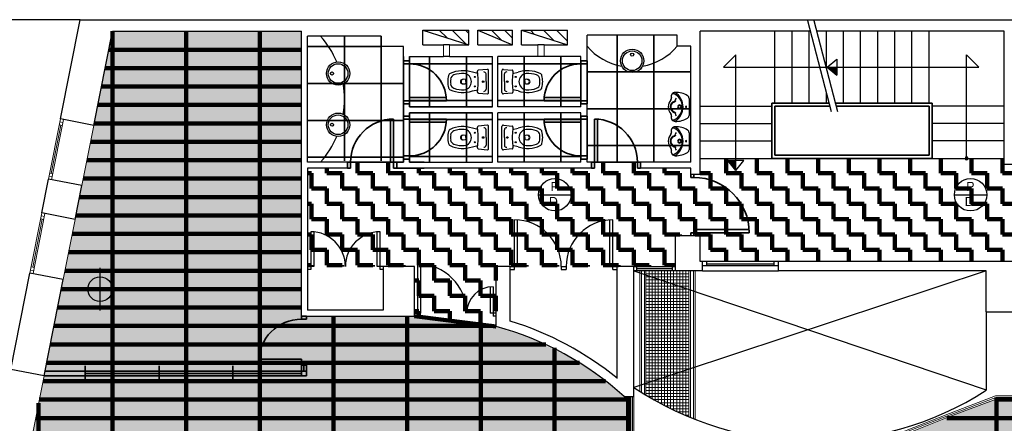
# Model space of a CAD drawing. Header units: metres. Extents: x -1 to 438, y -6 to 39.
# Tile 4 of 6: x 400 to 416, y 22 to 28. Entities that reach past the tile are written whole.
import ezdxf

# ---------------------------------------------------------------- set-up
doc = ezdxf.new("R2010")
doc.units = ezdxf.units.M
doc.linetypes.add('CONTINUA', pattern=[0])
for name, color, linetype, lineweight in [('P3 MURS ACTUAL', 7, 'CONTINUA', 25), ('P3 MURS ENDERROCAT', 7, 'CONTINUA', 25), ('P3 PAVIMENT ENDERROCS', 7, 'CONTINUA', 25), ('P3 SOSTRE ENDERROCAT', 7, 'CONTINUA', 25)]:
    doc.layers.add(name, color=color, linetype=linetype, lineweight=lineweight)
doc.styles.add('Century Gothic', font='txt')
pattern_1 = [(135, (0, 0), (-0.21213203, -0.21213203), []), (135, (-0.10607, -0.10607), (-0.21213203, -0.21213203), [])]

# ---------------------------------------------------------------- blocks, each defined once
blk = doc.blocks.new('OBJETO_COMPLEJO_0')
at = {"layer": 'P3 MURS ACTUAL', "transparency": 33554687}
for start, end in [(90, 270), (270, 90)]:
    blk.add_arc((415.167, 25.989), 0.025, start, end, dxfattribs=at)

msp = doc.modelspace()

# ---------------------------------------------------------------- hatches: boundary and pattern name
at = {"layer": 'P3 MURS ACTUAL', "linetype": 'CONTINUA', "transparency": 33554687}
h = msp.add_hatch(dxfattribs=at)
h.set_pattern_fill('RAYADO_1', color=180, scale=0.1, angle=45, style=0, pattern_type=2)
h.set_pattern_definition(pattern_1)
h.paths.add_polyline_path([(407.061, 27.838), (407.061, 28.078), (406.311, 28.078)], flags=0)
h = msp.add_hatch(dxfattribs=at)
h.set_pattern_fill('RAYADO_1', color=180, scale=0.1, angle=45, style=0, pattern_type=2)
h.set_pattern_definition(pattern_1)
h.paths.add_polyline_path([(407.211, 28.078), (407.771, 27.838), (407.771, 28.078)], flags=0)
h = msp.add_hatch(dxfattribs=at)
h.set_pattern_fill('RAYADO_1', color=180, scale=0.1, angle=45, style=0, pattern_type=2)
h.set_pattern_definition(pattern_1)
h.paths.add_polyline_path([(407.921, 28.078), (408.671, 27.838), (408.671, 28.078)], flags=0)
at = {"layer": 'P3 PAVIMENT ENDERROCS', "linetype": 'CONTINUA', "lineweight": 25, "transparency": 33554508}
h = msp.add_hatch(color=7, dxfattribs=at)
h.set_gradient(color1=(222, 222, 133), color2=(222, 222, 133), one_color=1, name='INVSPHERICAL')
h.paths.add_polyline_path([(417.447, 23.609), (417.447, 23.489), (417.017, 23.489), (417.017, 22.069), (415.647, 22.069), (414.173, 21.499), (413.404, 21.319), (412.616, 21.259), (411.203, 20.819), (410.386, 20.749), (409.697, 21.21), (409.697, 22.11), (409.591, 22.11), (409.207, 22.427), (408.783, 22.71), (408.104, 23.049), (407.507, 23.249), (406.177, 23.419), (404.337, 23.419), (404.337, 28.059), (401.257, 28.059), (398.297, 13.119), (423.715, 13.119), (426.811, 28.059), (421.507, 28.059), (421.507, 27.889), (421.157, 27.889), (421.157, 26.049), (421.507, 26.049), (421.507, 23.818), (421.327, 23.818), (421.327, 24.109), (420.768, 24.109), (420.768, 23.609)], flags=0)
at = {"layer": 'P3 SOSTRE ENDERROCAT', "linetype": 'CONTINUA', "lineweight": 200, "transparency": 33554687}
h = msp.add_hatch(dxfattribs=at)
h.set_pattern_fill('TRAMA', color=41, scale=0.25, style=0, pattern_type=2)
h.set_pattern_definition([(0, (0.5, 0.5), (0.25, 0.25), [0.25, -0.25]), (90, (0.5, 0.5), (-0.25, 0.25), [0.25, -0.25])])
h.paths.add_polyline_path([(410.677, 25.729), (410.677, 25.829), (409.866, 25.829), (409.866, 25.929), (409.066, 25.929), (409.066, 25.829), (405.887, 25.829), (405.887, 25.929), (405.087, 25.929), (405.087, 25.829), (404.437, 25.829), (404.437, 24.229), (406.177, 24.229), (406.177, 23.419), (407.507, 23.249), (407.507, 24.227), (407.509, 24.227), (407.509, 24.229), (410.427, 24.229), (410.427, 24.729), (410.827, 24.729), (410.827, 24.309), (417.298, 24.309), (417.298, 25.889), (416.927, 25.889), (416.927, 26.039), (415.947, 26.039), (415.947, 25.889), (415.777, 25.889), (415.777, 25.989), (410.827, 25.989), (410.827, 25.729)], flags=0)

# ---------------------------------------------------------------- linework, layer by layer
at = {"layer": 'P3 MURS ACTUAL', "color": 180, "transparency": 33554687}
for p, q in [((400.734, 28.248), (391.697, 28.248)), ((407.359, 27.439), (407.218, 27.426)), ((407.625, 27.439), (407.766, 27.426)), ((407.012, 27.239), (407.012, 27.265)), ((407.209, 27.371), (407.12, 27.392)), ((407.343, 27.239), (407.343, 27.365)), ((407.641, 27.239), (407.641, 27.365)), ((407.775, 27.371), (407.864, 27.392)), ((407.972, 27.239), (407.972, 27.265)), ((407.012, 27.239), (407.012, 27.214)), ((407.12, 27.087), (407.209, 27.108)), ((407.343, 27.239), (407.343, 27.114)), ((407.641, 27.239), (407.641, 27.114)), ((407.864, 27.087), (407.775, 27.108)), ((407.972, 27.239), (407.972, 27.214)), ((407.218, 27.053), (407.359, 27.04)), ((407.766, 27.053), (407.625, 27.04)), ((410.649, 26.967), (410.649, 26.828)), ((410.649, 26.828), (410.649, 26.688)), ((407.209, 26.461), (407.12, 26.482)), ((407.359, 26.529), (407.218, 26.516)), ((407.625, 26.529), (407.766, 26.516)), ((407.775, 26.461), (407.864, 26.482)), ((407.012, 26.329), (407.012, 26.355)), ((407.012, 26.329), (407.012, 26.304)), ((407.343, 26.329), (407.343, 26.455)), ((407.343, 26.329), (407.343, 26.204)), ((407.641, 26.329), (407.641, 26.455)), ((407.641, 26.329), (407.641, 26.204)), ((407.972, 26.329), (407.972, 26.355)), ((407.972, 26.329), (407.972, 26.304)), ((410.649, 26.408), (410.649, 26.269)), ((407.12, 26.177), (407.209, 26.198)), ((407.218, 26.143), (407.359, 26.13)), ((407.766, 26.143), (407.625, 26.13)), ((407.864, 26.177), (407.775, 26.198)), ((410.649, 26.269), (410.649, 26.129)), ((415.487, 23.489), (415.487, 22.214))]:
    msp.add_line(p, q, dxfattribs=at)
at = {"layer": 'P3 MURS ACTUAL', "transparency": 33554687}
for p, q in [((400.414, 26.633), (400.734, 28.248)), ((400.734, 28.248), (427.484, 28.248)), ((400.953, 26.526), (401.257, 28.059)), ((401.257, 28.059), (404.337, 28.059)), ((404.337, 23.419), (404.337, 28.059)), ((406.311, 28.078), (407.061, 27.838)), ((410.827, 25.729), (410.827, 28.059)), ((412.628, 28.059), (410.827, 28.059)), ((412.047, 26.889), (412.047, 28.059)), ((412.326, 26.889), (412.326, 28.059)), ((412.605, 26.889), (412.605, 28.059)), ((415.777, 28.059), (412.731, 28.059)), ((412.884, 27.47), (412.884, 28.059)), ((413.163, 26.889), (413.163, 28.059)), ((413.441, 26.889), (413.441, 28.059)), ((413.72, 26.889), (413.72, 28.059)), ((413.999, 26.889), (413.999, 28.059)), ((414.278, 26.889), (414.278, 28.059)), ((414.557, 26.889), (414.557, 28.059)), ((415.777, 25.889), (415.777, 28.059)), ((404.437, 25.929), (404.437, 27.979)), ((405.637, 27.979), (404.437, 27.979)), ((405.637, 27.809), (405.637, 27.979)), ((410.457, 27.999), (408.987, 27.999)), ((408.987, 27.579), (408.987, 27.999)), ((410.457, 27.819), (410.457, 27.999)), ((405.997, 27.809), (405.637, 27.809)), ((405.997, 27.579), (405.997, 27.809)), ((410.677, 27.819), (410.457, 27.819)), ((410.677, 25.929), (410.677, 27.819)), ((405.997, 27.579), (406.097, 27.579)), ((405.997, 27.529), (405.997, 27.579)), ((406.097, 27.649), (406.647, 27.649)), ((406.097, 27.579), (406.097, 27.649)), ((406.097, 27.579), (406.097, 27.529)), ((406.747, 27.649), (407.447, 27.649)), ((407.447, 26.829), (407.447, 27.649)), ((408.187, 27.649), (407.537, 27.649)), ((407.537, 26.829), (407.537, 27.649)), ((408.887, 27.649), (408.287, 27.649)), ((408.887, 27.579), (408.887, 27.649)), ((408.987, 27.579), (408.887, 27.579)), ((408.887, 27.579), (408.887, 27.529)), ((408.987, 27.529), (408.987, 27.579)), ((411.211, 27.474), (411.411, 27.674)), ((411.411, 25.795), (411.411, 27.674)), ((413.057, 27.603), (413.055, 27.343)), ((415.167, 27.674), (415.367, 27.474)), ((415.167, 25.989), (415.167, 27.674)), ((405.997, 27.529), (406.097, 27.529)), ((408.987, 27.529), (408.887, 27.529)), ((411.211, 27.474), (415.367, 27.474)), ((406.097, 26.979), (406.697, 26.979)), ((406.097, 26.979), (406.097, 26.879)), ((408.887, 26.979), (408.287, 26.979)), ((408.887, 26.979), (408.887, 26.879)), ((412.884, 26.889), (412.884, 27.071)), ((405.997, 26.929), (406.697, 26.929)), ((405.997, 26.879), (405.997, 26.929)), ((405.997, 26.879), (406.097, 26.879)), ((405.997, 26.679), (405.997, 26.879)), ((406.097, 26.829), (406.097, 26.879)), ((406.097, 26.829), (407.447, 26.829)), ((408.887, 26.829), (407.537, 26.829)), ((408.987, 26.929), (408.287, 26.929)), ((408.987, 26.879), (408.887, 26.879)), ((408.887, 26.829), (408.887, 26.879)), ((408.987, 26.879), (408.987, 26.929)), ((408.987, 26.679), (408.987, 26.879)), ((410.827, 26.839), (411.997, 26.839)), ((412.931, 26.889), (411.997, 26.889)), ((411.997, 25.989), (411.997, 26.889)), ((412.943, 26.839), (412.047, 26.839)), ((412.047, 26.039), (412.047, 26.839)), ((414.607, 26.889), (413.034, 26.889)), ((414.557, 26.839), (413.047, 26.839)), ((414.557, 26.039), (414.557, 26.839)), ((414.607, 25.989), (414.607, 26.889)), ((415.777, 26.839), (414.607, 26.839)), ((400.953, 26.526), (400.414, 26.633)), ((405.787, 25.929), (405.787, 26.628)), ((405.837, 25.829), (405.837, 26.629)), ((405.997, 26.679), (406.097, 26.679)), ((405.997, 26.679), (405.997, 26.629)), ((405.997, 26.629), (406.697, 26.629)), ((406.097, 26.729), (407.447, 26.729)), ((406.097, 26.679), (406.097, 26.729)), ((406.097, 26.579), (406.097, 26.679)), ((407.447, 25.929), (407.447, 26.729)), ((407.537, 25.929), (407.537, 26.729)), ((408.887, 26.729), (407.537, 26.729)), ((408.987, 26.629), (408.287, 26.629)), ((408.887, 26.679), (408.887, 26.729)), ((408.987, 26.679), (408.887, 26.679)), ((408.887, 26.579), (408.887, 26.679)), ((408.987, 26.679), (408.987, 26.629)), ((409.107, 25.829), (409.107, 26.629)), ((409.157, 25.929), (409.157, 26.628)), ((406.097, 26.579), (406.697, 26.579)), ((408.887, 26.579), (408.287, 26.579)), ((410.827, 26.556), (411.997, 26.556)), ((415.777, 26.556), (414.607, 26.556)), ((410.827, 26.273), (411.997, 26.273)), ((415.777, 26.273), (414.607, 26.273)), ((405.997, 26.029), (406.097, 26.029)), ((405.997, 26.029), (405.997, 25.979)), ((405.997, 25.929), (405.997, 25.979)), ((405.997, 25.979), (406.097, 25.979)), ((406.097, 25.979), (406.097, 26.029)), ((406.097, 25.929), (406.097, 25.979)), ((408.987, 26.029), (408.887, 26.029)), ((408.887, 25.979), (408.887, 26.029)), ((408.887, 25.929), (408.887, 25.979)), ((408.987, 25.979), (408.887, 25.979)), ((408.987, 26.029), (408.987, 25.979)), ((408.987, 25.929), (408.987, 25.979)), ((410.827, 25.989), (415.777, 25.989)), ((412.047, 26.039), (414.557, 26.039)), ((405.087, 25.929), (404.437, 25.929)), ((404.437, 25.829), (404.437, 23.519)), ((405.087, 25.829), (404.437, 25.829)), ((405.087, 25.829), (405.087, 25.929)), ((405.087, 25.929), (405.137, 25.929)), ((405.087, 25.829), (405.137, 25.829)), ((405.137, 25.829), (405.137, 25.929)), ((405.787, 25.929), (405.887, 25.929)), ((405.837, 25.829), (405.887, 25.829)), ((405.887, 25.929), (405.997, 25.929)), ((405.887, 25.829), (405.887, 25.929)), ((409.057, 25.829), (405.887, 25.829)), ((406.097, 25.929), (407.447, 25.929)), ((408.887, 25.929), (407.537, 25.929)), ((409.057, 25.929), (408.987, 25.929)), ((409.157, 25.929), (409.057, 25.929)), ((409.057, 25.829), (409.057, 25.929)), ((409.107, 25.829), (409.057, 25.829)), ((409.857, 25.929), (409.807, 25.929)), ((409.807, 25.829), (409.807, 25.929)), ((409.857, 25.829), (409.807, 25.829)), ((410.677, 25.929), (409.857, 25.929)), ((409.857, 25.829), (409.857, 25.929)), ((410.677, 25.829), (409.857, 25.829)), ((410.677, 25.729), (410.677, 25.829)), ((411.541, 25.955), (411.281, 25.953)), ((416.077, 25.889), (415.777, 25.889)), ((410.677, 25.679), (410.677, 25.729)), ((410.827, 25.729), (410.677, 25.729)), ((410.727, 25.679), (410.677, 25.679)), ((410.727, 25.679), (410.727, 25.729)), ((400.11, 25.103), (400.219, 25.652)), ((400.759, 25.545), (400.219, 25.652)), ((400.65, 24.996), (400.759, 25.545)), ((400.65, 24.996), (400.11, 25.103)), ((407.807, 24.179), (407.807, 24.989)), ((407.857, 24.229), (407.857, 24.989)), ((409.357, 24.229), (409.357, 24.989)), ((409.407, 24.179), (409.407, 24.989)), ((404.487, 24.794), (404.487, 24.179)), ((404.537, 24.792), (404.537, 24.229)), ((405.567, 24.229), (405.567, 24.792)), ((405.617, 24.179), (405.617, 24.794)), ((410.427, 24.159), (410.427, 24.729)), ((410.827, 24.729), (410.427, 24.729)), ((411.627, 24.779), (410.677, 24.779)), ((410.677, 24.729), (410.677, 24.779)), ((411.627, 24.829), (410.727, 24.829)), ((410.727, 24.729), (410.727, 24.829)), ((410.827, 24.309), (410.827, 24.729)), ((404.537, 24.229), (404.437, 24.229)), ((405.667, 24.229), (405.567, 24.229)), ((405.667, 24.229), (405.667, 23.519)), ((406.177, 24.229), (405.667, 24.229)), ((406.177, 23.419), (406.177, 24.229)), ((406.227, 24.269), (406.227, 23.469)), ((406.277, 24.268), (406.277, 23.469)), ((407.507, 23.249), (407.507, 24.229)), ((407.737, 24.229), (407.507, 24.229)), ((407.737, 23.339), (407.737, 24.229)), ((407.737, 24.229), (407.857, 24.229)), ((408.567, 24.229), (408.647, 24.229)), ((408.567, 24.229), (408.567, 24.179)), ((408.647, 24.229), (408.647, 24.179)), ((409.357, 24.229), (409.477, 24.229)), ((409.747, 24.229), (409.477, 24.229)), ((409.477, 22.406), (409.477, 24.229)), ((409.747, 22.11), (409.747, 24.229)), ((409.747, 24.229), (410.427, 24.229)), ((409.797, 24.159), (409.797, 24.229)), ((410.377, 24.159), (410.377, 24.229)), ((410.867, 24.309), (410.827, 24.309)), ((410.867, 24.159), (410.867, 24.309)), ((412.107, 24.309), (410.867, 24.309)), ((412.107, 24.239), (410.867, 24.239)), ((410.937, 24.239), (410.937, 24.309)), ((410.937, 24.274), (412.037, 24.274)), ((412.037, 24.239), (412.037, 24.309)), ((417.147, 24.309), (412.107, 24.309)), ((412.107, 24.159), (412.107, 24.309)), ((399.605, 22.552), (399.916, 24.122)), ((400.456, 24.015), (399.916, 24.122)), ((404.487, 24.179), (404.437, 24.179)), ((405.667, 24.179), (405.617, 24.179)), ((407.737, 24.179), (407.807, 24.179)), ((408.567, 24.179), (408.647, 24.179)), ((409.407, 24.179), (409.477, 24.179)), ((410.427, 24.159), (409.747, 24.159)), ((409.797, 24.194), (410.377, 24.194)), ((410.867, 24.159), (410.427, 24.159)), ((410.867, 24.159), (412.107, 24.159)), ((415.487, 24.159), (412.107, 24.159)), ((415.487, 23.489), (415.487, 24.159)), ((400.145, 22.445), (400.456, 24.015)), ((407.407, 23.897), (407.407, 23.469)), ((407.457, 23.899), (407.457, 23.419)), ((404.337, 23.419), (406.177, 23.419)), ((404.417, 23.419), (404.337, 23.419)), ((404.337, 23.369), (404.337, 23.419)), ((404.417, 23.369), (404.417, 23.419)), ((405.667, 23.519), (404.437, 23.519)), ((406.177, 23.469), (406.227, 23.469)), ((406.227, 23.419), (406.177, 23.419)), ((406.227, 23.469), (406.227, 23.419)), ((406.277, 23.469), (406.227, 23.469)), ((407.507, 23.469), (407.407, 23.469)), ((407.507, 23.419), (407.457, 23.419)), ((415.487, 23.489), (417.447, 23.489)), ((404.417, 23.369), (404.337, 23.369)), ((400.817, 22.609), (400.817, 22.385)), ((402.017, 22.609), (402.017, 22.385)), ((403.217, 22.609), (403.217, 22.385)), ((404.337, 22.719), (403.637, 22.719)), ((404.417, 22.669), (403.637, 22.669)), ((404.337, 22.719), (404.337, 22.525)), ((404.337, 22.619), (404.417, 22.619)), ((404.377, 22.525), (404.377, 22.619)), ((404.417, 22.669), (404.417, 22.445)), ((400.145, 22.445), (399.605, 22.552)), ((404.337, 22.525), (400.161, 22.525)), ((404.337, 22.485), (400.817, 22.485)), ((404.337, 22.446), (404.337, 22.526)), ((404.337, 22.525), (404.417, 22.525)), ((404.417, 22.445), (400.145, 22.445)), ((409.591, 22.11), (409.747, 22.11)), ((409.722, 22.11), (409.722, 21.223))]:
    msp.add_line(p, q, dxfattribs=at)
at = {"layer": 'P3 MURS ACTUAL', "linetype": 'CONTINUA', "transparency": 33554687}
for p, q in [((412.967, 26.749), (412.584, 28.228)), ((413.07, 26.749), (412.688, 28.228)), ((406.311, 27.838), (406.311, 28.078)), ((406.311, 28.078), (407.061, 28.078)), ((407.061, 27.838), (407.061, 28.078)), ((407.211, 28.078), (407.771, 28.078)), ((407.211, 27.838), (407.211, 28.078)), ((407.771, 27.838), (407.771, 28.078)), ((407.921, 27.838), (407.921, 28.078)), ((407.921, 28.078), (408.671, 28.078)), ((408.671, 27.838), (408.671, 28.078)), ((406.311, 27.838), (406.647, 27.838)), ((406.747, 27.838), (407.061, 27.838)), ((407.211, 27.838), (407.771, 27.838)), ((407.921, 27.838), (408.187, 27.838)), ((408.287, 27.838), (408.671, 27.838)), ((412.896, 27.474), (413.057, 27.603)), ((412.896, 27.474), (413.055, 27.343)), ((411.412, 25.793), (411.281, 25.953)), ((411.412, 25.793), (411.541, 25.955))]:
    msp.add_line(p, q, dxfattribs=at)
at = {"layer": 'P3 MURS ACTUAL', "color": 180, "linetype": 'CONTINUA', "transparency": 33554687}
for p, q in [((407.211, 28.078), (407.771, 27.838)), ((407.921, 28.078), (408.671, 27.838)), ((406.747, 27.838), (406.647, 27.838)), ((408.287, 27.838), (408.187, 27.838)), ((406.747, 27.649), (406.647, 27.649)), ((408.287, 27.649), (408.187, 27.649)), ((401.057, 23.509), (401.057, 24.209)), ((409.747, 24.159), (415.487, 22.219)), ((415.487, 24.159), (409.747, 22.259)), ((400.707, 23.859), (401.407, 23.859))]:
    msp.add_line(p, q, dxfattribs=at)
at = {"layer": 'P3 MURS ACTUAL', "lineweight": 13, "transparency": 33554687}
for p, q in [((406.647, 27.649), (406.647, 27.838)), ((406.747, 27.649), (406.747, 27.838)), ((408.187, 27.649), (408.187, 27.838)), ((408.287, 27.649), (408.287, 27.838)), ((400.414, 26.633), (400.219, 25.652)), ((400.463, 26.623), (400.268, 25.642)), ((400.263, 25.745), (400.419, 26.53)), ((400.443, 26.525), (400.394, 26.535)), ((400.453, 26.574), (400.404, 26.584)), ((400.759, 25.545), (400.953, 26.526)), ((400.278, 25.691), (400.229, 25.701)), ((400.288, 25.74), (400.239, 25.75)), ((400.11, 25.103), (399.916, 24.122)), ((400.16, 25.093), (399.965, 24.112)), ((400.15, 25.044), (400.101, 25.054)), ((399.96, 24.215), (400.116, 25)), ((400.14, 24.995), (400.091, 25.005)), ((400.456, 24.015), (400.65, 24.996)), ((399.985, 24.21), (399.936, 24.22)), ((399.975, 24.161), (399.926, 24.171)), ((409.847, 22.194), (409.847, 24.159)), ((409.872, 22.179), (409.872, 24.159)), ((409.922, 22.148), (409.922, 24.159)), ((409.947, 22.132), (409.947, 24.159)), ((410.647, 24.109), (409.947, 24.109)), ((410.647, 24.059), (409.947, 24.059)), ((409.997, 22.103), (409.997, 24.159)), ((410.047, 22.074), (410.047, 24.159)), ((410.097, 22.045), (410.097, 24.159)), ((410.147, 22.018), (410.147, 24.159)), ((410.197, 21.991), (410.197, 24.159)), ((410.247, 21.965), (410.247, 24.159)), ((410.297, 21.939), (410.297, 24.159)), ((410.347, 21.914), (410.347, 24.159)), ((410.397, 21.89), (410.397, 24.159)), ((410.447, 21.866), (410.447, 24.159)), ((410.497, 21.843), (410.497, 24.159)), ((410.547, 21.821), (410.547, 24.159)), ((410.597, 21.8), (410.597, 24.159)), ((410.647, 21.778), (410.647, 24.159)), ((410.672, 21.768), (410.672, 24.159)), ((410.722, 21.748), (410.722, 24.159)), ((410.747, 21.738), (410.747, 24.159)), ((410.647, 24.009), (409.947, 24.009)), ((410.647, 23.959), (409.947, 23.959)), ((410.647, 23.909), (409.947, 23.909)), ((410.647, 23.859), (409.947, 23.859)), ((410.647, 23.809), (409.947, 23.809)), ((410.647, 23.759), (409.947, 23.759)), ((410.647, 23.709), (409.947, 23.709)), ((410.647, 23.659), (409.947, 23.659)), ((410.647, 23.609), (409.947, 23.609)), ((410.647, 23.559), (409.947, 23.559)), ((410.647, 23.509), (409.947, 23.509)), ((410.647, 23.459), (409.947, 23.459)), ((410.647, 23.409), (409.947, 23.409)), ((410.647, 23.359), (409.947, 23.359)), ((410.647, 23.309), (409.947, 23.309)), ((410.647, 23.259), (409.947, 23.259)), ((410.647, 23.209), (409.947, 23.209)), ((410.647, 23.159), (409.947, 23.159)), ((410.647, 23.109), (409.947, 23.109)), ((410.647, 23.059), (409.947, 23.059)), ((410.647, 23.009), (409.947, 23.009)), ((410.647, 22.959), (409.947, 22.959)), ((410.647, 22.909), (409.947, 22.909)), ((410.647, 22.859), (409.947, 22.859)), ((410.647, 22.809), (409.947, 22.809)), ((410.647, 22.759), (409.947, 22.759)), ((410.647, 22.709), (409.947, 22.709)), ((410.647, 22.659), (409.947, 22.659)), ((410.647, 22.609), (409.947, 22.609)), ((410.647, 22.559), (409.947, 22.559)), ((410.647, 22.509), (409.947, 22.509)), ((410.647, 22.459), (409.947, 22.459)), ((399.95, 21.465), (400.145, 22.445)), ((410.647, 22.409), (409.947, 22.409)), ((410.647, 22.359), (409.947, 22.359)), ((410.647, 22.309), (409.947, 22.309)), ((410.647, 22.259), (409.947, 22.259)), ((410.647, 22.209), (409.947, 22.209)), ((410.647, 22.159), (409.947, 22.159)), ((409.697, 22.11), (409.697, 21.21)), ((409.747, 22.11), (409.747, 21.236)), ((410.647, 22.109), (409.985, 22.109)), ((410.647, 22.059), (410.072, 22.059)), ((410.647, 22.009), (410.162, 22.009)), ((414.891, 21.836), (415.638, 22.119)), ((414.899, 21.813), (415.642, 22.094)), ((414.908, 21.789), (415.647, 22.069)), ((415.638, 22.119), (417.017, 22.119)), ((415.642, 22.094), (416.967, 22.094)), ((415.647, 22.069), (416.79, 22.069)), ((410.647, 21.959), (410.257, 21.959)), ((410.647, 21.909), (410.357, 21.909)), ((410.647, 21.859), (410.462, 21.859)), ((410.647, 21.809), (410.574, 21.809)), ((414.89, 21.836), (414.158, 21.547)), ((414.899, 21.813), (414.164, 21.523)), ((414.908, 21.789), (414.173, 21.499))]:
    msp.add_line(p, q, dxfattribs=at)
at = {"layer": 'P3 MURS ACTUAL', "color": 7, "linetype": 'CONTINUA', "lineweight": 25, "transparency": 33554687}
for p, q in [((408.199, 25.397), (408.727, 25.397)), ((414.969, 25.397), (415.497, 25.397))]:
    msp.add_line(p, q, dxfattribs=at)
at = {"layer": 'P3 MURS ACTUAL', "color": 180, "transparency": 33554687}
for points in [[(407.384, 27.061), (407.384, 27.239), (407.384, 27.418)], [(407.6, 27.061), (407.6, 27.239), (407.6, 27.418)], [(407.384, 26.151), (407.384, 26.329), (407.384, 26.508)], [(407.6, 26.151), (407.6, 26.329), (407.6, 26.508)]]:
    msp.add_lwpolyline(points, dxfattribs=at)
for centre, radius in [((409.722, 27.579), 0.19), ((409.722, 27.579), 0.16), ((409.722, 27.679), 0.025), ((404.934, 27.372), 0.19), ((404.934, 27.372), 0.16), ((404.834, 27.372), 0.025), ((407.159, 27.317), 0.008), ((407.825, 27.317), 0.008), ((407.159, 27.162), 0.008), ((407.296, 27.239), 0.0125), ((407.688, 27.239), 0.0125), ((407.825, 27.162), 0.008), ((404.934, 26.537), 0.19), ((404.934, 26.537), 0.16), ((404.834, 26.537), 0.025), ((407.159, 26.407), 0.008), ((407.296, 26.329), 0.0125), ((407.688, 26.329), 0.0125), ((407.825, 26.407), 0.008), ((407.159, 26.252), 0.008), ((407.825, 26.252), 0.008)]:
    msp.add_circle(centre, radius, dxfattribs=at)
at = {"layer": 'P3 MURS ACTUAL', "color": 7, "linetype": 'CONTINUA', "lineweight": 25, "transparency": 33554687}
for centre in [(408.463, 25.397), (415.233, 25.397)]:
    msp.add_circle(centre, 0.264, dxfattribs=at)
at = {"layer": 'P3 MURS ACTUAL', "transparency": 33554687}
msp.add_circle((401.057, 23.859), 0.2, dxfattribs=at)
for centre, radius, start, end in [((403.495, 26.954), 1.542, 23.1734, 41.6624), ((409.722, 28.429), 0.955, 219.681, 259.9264), ((409.722, 28.429), 0.955, 280.0736, 320.319), ((406.097, 26.929), 0.6, 0, 90), ((408.887, 26.929), 0.6, 90, 180), ((413.235, 35.597), 8.139, 267.7005, 268.7397), ((413.235, 35.597), 8.149, 267.7932, 268.7407), ((413.235, 35.597), 8.159, 267.8856, 268.7417), ((413.235, 35.597), 8.169, 267.9776, 268.7427), ((413.235, 35.597), 8.179, 268.0691, 268.7437), ((413.235, 35.597), 8.189, 268.1602, 268.7447), ((413.235, 35.597), 8.199, 268.2509, 268.7458), ((413.235, 35.597), 8.209, 268.3412, 268.7468), ((413.235, 35.597), 8.219, 268.4311, 268.7478), ((413.235, 35.597), 8.229, 268.5206, 268.7488), ((413.235, 35.597), 8.239, 268.6097, 268.7498), ((413.235, 35.597), 8.249, 268.6984, 268.7508), ((403.495, 26.954), 1.542, 350.7731, 9.2269), ((405.837, 25.929), 0.7, 90, 180), ((406.097, 26.629), 0.6, 270, 0), ((408.887, 26.629), 0.6, 180, 270), ((409.107, 25.929), 0.7, 0, 90), ((403.495, 26.954), 1.542, 318.3376, 336.8266), ((419.534, 26.133), 8.249, 181.2492, 181.3016), ((419.534, 26.133), 8.239, 181.2502, 181.3903), ((419.534, 26.133), 8.229, 181.2512, 181.4794), ((419.534, 26.133), 8.219, 181.2522, 181.5689), ((419.534, 26.133), 8.209, 181.2532, 181.6588), ((419.534, 26.133), 8.199, 181.2542, 181.7491), ((419.534, 26.133), 8.189, 181.2553, 181.8398), ((419.534, 26.133), 8.179, 181.2563, 181.9309), ((419.534, 26.133), 8.169, 181.2573, 182.0224), ((419.534, 26.133), 8.159, 181.2583, 182.1144), ((419.534, 26.133), 8.149, 181.2593, 182.2068), ((419.534, 26.133), 8.139, 181.2603, 182.2995), ((410.727, 24.779), 0.9, 0, 90), ((407.807, 24.229), 0.76, 0, 90), ((409.407, 24.229), 0.76, 90, 180), ((404.487, 24.229), 0.565, 0, 90), ((405.617, 24.229), 0.565, 90, 180), ((406.227, 23.469), 0.8, 0, 90), ((407.457, 23.469), 0.43, 90, 180), ((404.337, 22.669), 0.7, 90, 180), ((406.212, 18.408), 5.012, 47.6148, 75.0288), ((406.212, 18.408), 5.162, 50.7674, 72.8195)]:
    msp.add_arc(centre, radius, start, end, dxfattribs=at)
at = {"layer": 'P3 MURS ACTUAL', "color": 180, "transparency": 33554687}
for centre, radius, start, end in [((407.219, 27.411), 0.015, 94.7621, 186.9037), ((407.362, 27.418), 0.0218, 1.3248, 96.3644), ((407.622, 27.418), 0.0218, 83.6356, 178.6752), ((407.765, 27.411), 0.015, 353.0963, 85.2379), ((407.116, 27.239), 0.397, 165.4531, 180), ((406.78, 27.327), 0.05, 114.6825, 165.4531), ((406.964, 26.925), 0.492, 71.514, 114.6825), ((407.116, 27.239), 0.352, 173.0722, 180), ((406.845, 27.272), 0.08, 108.8669, 173.0722), ((406.964, 26.925), 0.447, 86.9791, 108.8669), ((406.962, 27.239), 0.0366, 105.2314, 254.7686), ((406.975, 27.239), 0.0386, 105.7788, 254.2212), ((406.977, 27.152), 0.125, 78.5881, 101.4119), ((406.972, 27.239), 0.133, 276.8934, 83.1066), ((407.002, 27.265), 0.01, 0, 90), ((405.801, 27.239), 1.413, 5.3323, 6.9037), ((405.801, 27.239), 1.413, 0, 5.3323), ((407.306, 27.361), 0.0372, 6.0407, 91.7016), ((407.678, 27.361), 0.0372, 88.2984, 173.9593), ((409.183, 27.239), 1.413, 174.6677, 180), ((409.183, 27.239), 1.413, 173.0963, 174.6677), ((408.02, 26.925), 0.492, 65.3175, 108.486), ((408.012, 27.239), 0.133, 96.8934, 263.1066), ((407.982, 27.265), 0.01, 90, 180), ((408.007, 27.152), 0.125, 78.5881, 101.4119), ((408.02, 26.925), 0.447, 71.1331, 93.0209), ((408.009, 27.239), 0.0386, 285.7788, 74.2212), ((408.022, 27.239), 0.0366, 285.2314, 74.7686), ((408.138, 27.272), 0.08, 6.9278, 71.1331), ((407.868, 27.239), 0.352, 0, 6.9278), ((408.204, 27.327), 0.05, 14.5469, 65.3175), ((407.868, 27.239), 0.397, 0, 14.5469), ((407.116, 27.239), 0.397, 180, 194.5469), ((406.78, 27.152), 0.05, 194.5469, 245.3175), ((406.964, 27.554), 0.492, 245.3175, 288.486), ((407.116, 27.239), 0.352, 180, 186.9278), ((406.845, 27.207), 0.08, 186.9278, 251.1331), ((406.964, 27.554), 0.447, 251.1331, 273.0209), ((406.977, 27.327), 0.125, 258.5881, 281.4119), ((407.002, 27.214), 0.01, 270, 0), ((405.801, 27.239), 1.413, 353.0963, 354.6677), ((405.801, 27.239), 1.413, 354.6677, 0), ((407.306, 27.118), 0.0372, 268.2984, 353.9593), ((407.678, 27.118), 0.0372, 186.0407, 271.7016), ((409.183, 27.239), 1.413, 180, 185.3323), ((409.183, 27.239), 1.413, 185.3323, 186.9037), ((408.02, 27.554), 0.492, 251.514, 294.6825), ((407.982, 27.214), 0.01, 180, 270), ((408.007, 27.327), 0.125, 258.5881, 281.4119), ((408.02, 27.554), 0.447, 266.9791, 288.8669), ((408.138, 27.207), 0.08, 288.8669, 353.0722), ((407.868, 27.239), 0.352, 353.0722, 0), ((408.204, 27.152), 0.05, 294.6825, 345.4531), ((407.868, 27.239), 0.397, 345.4531, 0), ((407.219, 27.068), 0.015, 173.0963, 265.2379), ((407.362, 27.061), 0.0218, 263.6356, 358.6752), ((407.622, 27.061), 0.0218, 181.3248, 276.3644), ((407.765, 27.068), 0.015, 274.7621, 6.9037), ((410.479, 26.828), 0.17, 137.6007, 180), ((410.328, 26.966), 0.035, 317.6007, 18.2003), ((410.423, 26.997), 0.0654, 90, 198.2003), ((410.393, 27.008), 0.0335, 71.2025, 158.7958), ((410.308, 26.829), 0.231, 359.6858, 65.5464), ((410.465, 26.935), 0.0451, 127.5015, 177.7203), ((410.438, 26.708), 0.355, 58.0933, 92.3957), ((410.27, 26.828), 0.28, 359.8755, 56.7496), ((410.599, 26.967), 0.05, 0, 58.0933), ((410.479, 26.828), 0.17, 180, 222.3993), ((410.432, 26.827), 0.093, 106.7314, 179.566), ((410.432, 26.828), 0.093, 180.434, 253.2686), ((410.432, 26.827), 0.083, 106.7314, 179.566), ((410.432, 26.828), 0.083, 180.434, 253.2686), ((410.308, 26.826), 0.231, 294.4536, 0.3142), ((410.396, 26.938), 0.0242, 293.2605, 356.4228), ((410.396, 26.938), 0.0342, 293.2605, 330.8345), ((410.27, 26.827), 0.28, 303.2504, 0.1245), ((410.44, 26.92), 0.0141, 109.0265, 175.042), ((410.494, 26.828), 0.0312, 0, 180), ((410.494, 26.828), 0.0312, 180, 0), ((410.494, 26.828), 0.023, 0, 180), ((410.494, 26.828), 0.023, 180, 0), ((410.599, 26.828), 0.0102, 0, 180), ((410.599, 26.828), 0.0102, 180, 0), ((410.328, 26.689), 0.035, 341.7997, 42.3993), ((410.423, 26.658), 0.0654, 161.7997, 270), ((410.393, 26.648), 0.0335, 201.2042, 288.7975), ((410.396, 26.717), 0.0242, 3.5772, 66.7395), ((410.396, 26.717), 0.0342, 29.1655, 66.7395), ((410.465, 26.72), 0.0451, 182.2797, 232.4985), ((410.438, 26.947), 0.355, 267.6043, 301.9067), ((410.44, 26.735), 0.0141, 184.958, 250.9735), ((410.599, 26.688), 0.05, 301.9067, 0), ((406.78, 26.417), 0.05, 114.6825, 165.4531), ((406.964, 26.015), 0.492, 71.514, 114.6825), ((406.964, 26.015), 0.447, 86.9791, 108.8669), ((406.972, 26.329), 0.133, 276.8934, 83.1066), ((407.219, 26.501), 0.015, 94.7621, 186.9037), ((405.801, 26.329), 1.413, 5.3323, 6.9037), ((405.801, 26.329), 1.413, 0, 5.3323), ((407.306, 26.451), 0.0372, 6.0407, 91.7016), ((407.362, 26.508), 0.0218, 1.3248, 96.3644), ((407.622, 26.508), 0.0218, 83.6356, 178.6752), ((407.678, 26.451), 0.0372, 88.2984, 173.9593), ((407.765, 26.501), 0.015, 353.0963, 85.2379), ((409.183, 26.329), 1.413, 174.6677, 180), ((409.183, 26.329), 1.413, 173.0963, 174.6677), ((408.02, 26.015), 0.492, 65.3175, 108.486), ((408.012, 26.329), 0.133, 96.8934, 263.1066), ((408.02, 26.015), 0.447, 71.1331, 93.0209), ((408.204, 26.417), 0.05, 14.5469, 65.3175), ((410.423, 26.438), 0.0654, 90, 198.2003), ((410.393, 26.449), 0.0335, 71.2025, 158.7958), ((410.308, 26.27), 0.231, 359.6858, 65.5464), ((410.438, 26.149), 0.355, 58.0933, 92.3957), ((410.27, 26.269), 0.28, 359.8755, 56.7496), ((407.116, 26.329), 0.397, 165.4531, 180), ((407.116, 26.329), 0.397, 180, 194.5469), ((407.116, 26.329), 0.352, 173.0722, 180), ((407.116, 26.329), 0.352, 180, 186.9278), ((406.845, 26.362), 0.08, 108.8669, 173.0722), ((406.962, 26.329), 0.0366, 105.2314, 254.7686), ((406.975, 26.329), 0.0386, 105.7788, 254.2212), ((406.977, 26.242), 0.125, 78.5881, 101.4119), ((407.002, 26.355), 0.01, 0, 90), ((407.002, 26.304), 0.01, 270, 0), ((405.801, 26.329), 1.413, 354.6677, 0), ((409.183, 26.329), 1.413, 180, 185.3323), ((407.982, 26.355), 0.01, 90, 180), ((407.982, 26.304), 0.01, 180, 270), ((408.007, 26.242), 0.125, 78.5881, 101.4119), ((408.009, 26.329), 0.0386, 285.7788, 74.2212), ((408.022, 26.329), 0.0366, 285.2314, 74.7686), ((408.138, 26.362), 0.08, 6.9278, 71.1331), ((407.868, 26.329), 0.352, 0, 6.9278), ((407.868, 26.329), 0.352, 353.0722, 0), ((407.868, 26.329), 0.397, 0, 14.5469), ((407.868, 26.329), 0.397, 345.4531, 0), ((410.479, 26.269), 0.17, 137.6007, 180), ((410.432, 26.268), 0.093, 106.7314, 179.566), ((410.432, 26.268), 0.083, 106.7314, 179.566), ((410.328, 26.407), 0.035, 317.6007, 18.2003), ((410.396, 26.379), 0.0242, 293.2605, 356.4228), ((410.396, 26.379), 0.0342, 293.2605, 330.8345), ((410.465, 26.376), 0.0451, 127.5015, 177.7203), ((410.44, 26.361), 0.0141, 109.0265, 175.042), ((410.494, 26.269), 0.0312, 0, 180), ((410.599, 26.408), 0.05, 0, 58.0933), ((406.78, 26.242), 0.05, 194.5469, 245.3175), ((406.964, 26.644), 0.492, 245.3175, 288.486), ((406.845, 26.297), 0.08, 186.9278, 251.1331), ((406.964, 26.644), 0.447, 251.1331, 273.0209), ((406.977, 26.417), 0.125, 258.5881, 281.4119), ((405.801, 26.329), 1.413, 353.0963, 354.6677), ((407.219, 26.158), 0.015, 173.0963, 265.2379), ((407.306, 26.208), 0.0372, 268.2984, 353.9593), ((407.362, 26.151), 0.0218, 263.6356, 358.6752), ((407.622, 26.151), 0.0218, 181.3248, 276.3644), ((407.678, 26.208), 0.0372, 186.0407, 271.7016), ((407.765, 26.158), 0.015, 274.7621, 6.9037), ((409.183, 26.329), 1.413, 185.3323, 186.9037), ((408.02, 26.644), 0.492, 251.514, 294.6825), ((408.007, 26.417), 0.125, 258.5881, 281.4119), ((408.02, 26.644), 0.447, 266.9791, 288.8669), ((408.138, 26.297), 0.08, 288.8669, 353.0722), ((408.204, 26.242), 0.05, 294.6825, 345.4531), ((410.479, 26.269), 0.17, 180, 222.3993), ((410.432, 26.269), 0.093, 180.434, 253.2686), ((410.432, 26.269), 0.083, 180.434, 253.2686), ((410.328, 26.13), 0.035, 341.7997, 42.3993), ((410.308, 26.267), 0.231, 294.4536, 0.3142), ((410.396, 26.158), 0.0242, 3.5772, 66.7395), ((410.396, 26.158), 0.0342, 29.1655, 66.7395), ((410.465, 26.161), 0.0451, 182.2797, 232.4985), ((410.27, 26.268), 0.28, 303.2504, 0.1245), ((410.44, 26.176), 0.0141, 184.958, 250.9735), ((410.494, 26.269), 0.0312, 180, 0), ((410.494, 26.269), 0.023, 0, 180), ((410.494, 26.269), 0.023, 180, 0), ((410.599, 26.269), 0.0102, 0, 180), ((410.599, 26.269), 0.0102, 180, 0), ((410.423, 26.099), 0.0654, 161.7997, 270), ((410.393, 26.088), 0.0335, 201.2042, 288.7975), ((410.438, 26.388), 0.355, 267.6043, 301.9067), ((410.599, 26.129), 0.05, 301.9067, 0), ((412.652, 26.612), 5.233, 236.2843, 302.8046)]:
    msp.add_arc(centre, radius, start, end, dxfattribs=at)
at = {"layer": 'P3 MURS ENDERROCAT', "color": 2, "linetype": 'CONTINUA', "lineweight": 35, "transparency": 33554687}
for p, q in [((405.997, 27.579), (405.997, 27.649)), ((405.997, 27.579), (406.097, 27.579)), ((405.997, 27.529), (405.997, 27.579)), ((406.097, 27.579), (406.097, 27.649)), ((406.097, 27.579), (406.097, 27.529)), ((408.987, 27.579), (408.887, 27.579)), ((408.887, 27.579), (408.887, 27.529)), ((408.987, 27.529), (408.987, 27.579)), ((405.997, 27.529), (406.097, 27.529)), ((408.987, 27.529), (408.887, 27.529)), ((406.097, 26.979), (406.697, 26.979)), ((406.097, 26.979), (406.097, 26.879)), ((408.887, 26.979), (408.287, 26.979)), ((408.887, 26.979), (408.887, 26.879)), ((405.997, 26.929), (406.697, 26.929)), ((405.997, 26.879), (405.997, 26.929)), ((405.997, 26.879), (406.097, 26.879)), ((405.997, 26.679), (405.997, 26.879)), ((406.097, 26.829), (406.097, 26.879)), ((406.097, 26.829), (407.447, 26.829)), ((408.987, 26.929), (408.287, 26.929)), ((408.987, 26.879), (408.887, 26.879)), ((408.987, 26.879), (408.987, 26.929)), ((405.787, 25.929), (405.787, 26.628)), ((405.837, 25.829), (405.837, 26.629)), ((405.997, 26.679), (405.997, 26.629)), ((405.997, 26.679), (406.097, 26.679)), ((405.997, 26.629), (406.697, 26.629)), ((406.097, 26.729), (407.447, 26.729)), ((406.097, 26.679), (406.097, 26.729)), ((406.097, 26.579), (406.097, 26.679)), ((408.987, 26.629), (408.287, 26.629)), ((408.987, 26.679), (408.887, 26.679)), ((408.887, 26.579), (408.887, 26.679)), ((408.987, 26.679), (408.987, 26.629)), ((409.107, 25.829), (409.107, 26.629)), ((409.157, 25.929), (409.157, 26.628)), ((406.097, 26.579), (406.697, 26.579)), ((408.887, 26.579), (408.287, 26.579)), ((405.997, 26.029), (405.997, 25.979)), ((405.997, 26.029), (406.097, 26.029)), ((405.997, 25.979), (406.097, 25.979)), ((405.997, 25.929), (405.997, 25.979)), ((406.097, 25.979), (406.097, 26.029)), ((406.097, 25.929), (406.097, 25.979)), ((408.987, 26.029), (408.887, 26.029)), ((408.887, 25.979), (408.887, 26.029)), ((408.987, 25.979), (408.887, 25.979)), ((408.987, 26.029), (408.987, 25.979)), ((405.087, 25.929), (405.137, 25.929)), ((405.087, 25.829), (405.087, 25.929)), ((405.087, 25.829), (405.137, 25.829)), ((405.137, 25.829), (405.137, 25.929)), ((405.787, 25.929), (405.887, 25.929)), ((405.837, 25.829), (405.887, 25.829)), ((405.887, 25.829), (405.887, 25.929)), ((405.997, 25.929), (405.887, 25.929)), ((405.887, 25.829), (406.337, 25.829)), ((406.097, 25.929), (406.337, 25.929)), ((409.157, 25.929), (409.057, 25.929)), ((409.057, 25.829), (409.057, 25.929)), ((409.107, 25.829), (409.057, 25.829)), ((409.857, 25.929), (409.807, 25.929)), ((409.807, 25.829), (409.807, 25.929)), ((409.857, 25.829), (409.807, 25.829)), ((409.857, 25.829), (409.857, 25.929)), ((410.677, 25.679), (410.677, 25.729)), ((410.727, 25.679), (410.677, 25.679)), ((410.727, 25.679), (410.727, 25.729)), ((411.627, 24.779), (410.677, 24.779)), ((410.677, 24.729), (410.677, 24.779)), ((411.627, 24.829), (410.727, 24.829)), ((410.727, 24.729), (410.727, 24.829)), ((400.817, 22.609), (400.817, 22.385)), ((402.017, 22.609), (402.017, 22.385)), ((403.217, 22.609), (403.217, 22.385)), ((404.337, 22.525), (400.161, 22.525)), ((404.337, 22.485), (400.817, 22.485)), ((404.337, 22.446), (404.337, 22.526)), ((404.417, 22.445), (400.145, 22.445))]:
    msp.add_line(p, q, dxfattribs=at)
at = {"layer": 'P3 MURS ENDERROCAT', "color": 180, "transparency": 33554687}
for p, q in [((410.649, 26.967), (410.649, 26.828)), ((410.649, 26.828), (410.649, 26.688)), ((407.209, 26.461), (407.12, 26.482)), ((407.359, 26.529), (407.218, 26.516)), ((407.012, 26.329), (407.012, 26.355)), ((407.012, 26.329), (407.012, 26.304)), ((407.343, 26.329), (407.343, 26.455)), ((407.343, 26.329), (407.343, 26.204)), ((410.649, 26.408), (410.649, 26.269)), ((407.12, 26.177), (407.209, 26.198)), ((407.218, 26.143), (407.359, 26.13)), ((410.649, 26.269), (410.649, 26.129))]:
    msp.add_line(p, q, dxfattribs=at)
at = {"layer": 'P3 MURS ENDERROCAT', "lineweight": 35, "transparency": 33554687}
for p, q in [((411.997, 25.989), (411.997, 26.889)), ((412.931, 26.889), (411.997, 26.889)), ((412.047, 26.039), (412.047, 26.839)), ((412.943, 26.839), (412.047, 26.839)), ((414.607, 26.889), (413.034, 26.889)), ((414.557, 26.839), (413.047, 26.839)), ((414.557, 26.039), (414.557, 26.839)), ((414.607, 25.989), (414.607, 26.889)), ((411.997, 25.989), (414.607, 25.989)), ((412.047, 26.039), (414.557, 26.039)), ((404.417, 23.419), (404.337, 23.419)), ((404.337, 23.369), (404.337, 23.419)), ((404.417, 23.369), (404.417, 23.419)), ((404.417, 23.369), (404.337, 23.369)), ((404.337, 22.719), (403.637, 22.719)), ((404.417, 22.669), (403.637, 22.669)), ((404.337, 22.719), (404.337, 22.525)), ((404.337, 22.619), (404.417, 22.619)), ((404.377, 22.525), (404.377, 22.619)), ((404.417, 22.669), (404.417, 22.445)), ((404.337, 22.525), (404.417, 22.525))]:
    msp.add_line(p, q, dxfattribs=at)
at = {"layer": 'P3 MURS ENDERROCAT', "color": 180, "transparency": 33554687}
msp.add_lwpolyline([(407.384, 26.151), (407.384, 26.329), (407.384, 26.508)], dxfattribs=at)
for centre, radius in [((407.159, 26.407), 0.008), ((407.296, 26.329), 0.0125), ((407.159, 26.252), 0.008)]:
    msp.add_circle(centre, radius, dxfattribs=at)
at = {"layer": 'P3 MURS ENDERROCAT', "color": 2, "linetype": 'CONTINUA', "lineweight": 35, "transparency": 33554687}
for centre, radius, start, end in [((406.097, 26.929), 0.6, 0, 90), ((408.887, 26.929), 0.6, 90, 180), ((405.837, 25.929), 0.7, 90, 180), ((406.097, 26.629), 0.6, 270, 0), ((408.887, 26.629), 0.6, 180, 270), ((409.107, 25.929), 0.7, 0, 90), ((410.727, 24.779), 0.9, 0, 90)]:
    msp.add_arc(centre, radius, start, end, dxfattribs=at)
at = {"layer": 'P3 MURS ENDERROCAT', "color": 180, "transparency": 33554687}
for centre, radius, start, end in [((410.479, 26.828), 0.17, 137.6007, 180), ((410.328, 26.966), 0.035, 317.6007, 18.2003), ((410.423, 26.997), 0.0654, 90, 198.2003), ((410.393, 27.008), 0.0335, 71.2025, 158.7958), ((410.308, 26.829), 0.231, 359.6858, 65.5464), ((410.465, 26.935), 0.0451, 127.5015, 177.7203), ((410.438, 26.708), 0.355, 58.0933, 92.3957), ((410.27, 26.828), 0.28, 359.8755, 56.7496), ((410.599, 26.967), 0.05, 0, 58.0933), ((410.479, 26.828), 0.17, 180, 222.3993), ((410.432, 26.827), 0.093, 106.7314, 179.566), ((410.432, 26.828), 0.093, 180.434, 253.2686), ((410.432, 26.827), 0.083, 106.7314, 179.566), ((410.432, 26.828), 0.083, 180.434, 253.2686), ((410.308, 26.826), 0.231, 294.4536, 0.3142), ((410.396, 26.938), 0.0242, 293.2605, 356.4228), ((410.396, 26.938), 0.0342, 293.2605, 330.8345), ((410.27, 26.827), 0.28, 303.2504, 0.1245), ((410.44, 26.92), 0.0141, 109.0265, 175.042), ((410.494, 26.828), 0.0312, 0, 180), ((410.494, 26.828), 0.0312, 180, 0), ((410.494, 26.828), 0.023, 0, 180), ((410.494, 26.828), 0.023, 180, 0), ((410.599, 26.828), 0.0102, 0, 180), ((410.599, 26.828), 0.0102, 180, 0), ((410.328, 26.689), 0.035, 341.7997, 42.3993), ((410.423, 26.658), 0.0654, 161.7997, 270), ((410.393, 26.648), 0.0335, 201.2042, 288.7975), ((410.396, 26.717), 0.0242, 3.5772, 66.7395), ((410.396, 26.717), 0.0342, 29.1655, 66.7395), ((410.465, 26.72), 0.0451, 182.2797, 232.4985), ((410.438, 26.947), 0.355, 267.6043, 301.9067), ((410.44, 26.735), 0.0141, 184.958, 250.9735), ((410.599, 26.688), 0.05, 301.9067, 0), ((406.78, 26.417), 0.05, 114.6825, 165.4531), ((406.964, 26.015), 0.492, 71.514, 114.6825), ((406.964, 26.015), 0.447, 86.9791, 108.8669), ((406.972, 26.329), 0.133, 276.8934, 83.1066), ((407.219, 26.501), 0.015, 94.7621, 186.9037), ((405.801, 26.329), 1.413, 5.3323, 6.9037), ((405.801, 26.329), 1.413, 0, 5.3323), ((407.306, 26.451), 0.0372, 6.0407, 91.7016), ((407.362, 26.508), 0.0218, 1.3248, 96.3644), ((410.423, 26.438), 0.0654, 90, 198.2003), ((410.393, 26.449), 0.0335, 71.2025, 158.7958), ((410.308, 26.27), 0.231, 359.6858, 65.5464), ((410.438, 26.149), 0.355, 58.0933, 92.3957), ((410.27, 26.269), 0.28, 359.8755, 56.7496), ((407.116, 26.329), 0.397, 165.4531, 180), ((407.116, 26.329), 0.397, 180, 194.5469), ((407.116, 26.329), 0.352, 173.0722, 180), ((407.116, 26.329), 0.352, 180, 186.9278), ((406.845, 26.362), 0.08, 108.8669, 173.0722), ((406.962, 26.329), 0.0366, 105.2314, 254.7686), ((406.975, 26.329), 0.0386, 105.7788, 254.2212), ((406.977, 26.242), 0.125, 78.5881, 101.4119), ((407.002, 26.355), 0.01, 0, 90), ((407.002, 26.304), 0.01, 270, 0), ((405.801, 26.329), 1.413, 354.6677, 0), ((410.479, 26.269), 0.17, 137.6007, 180), ((410.432, 26.268), 0.093, 106.7314, 179.566), ((410.432, 26.268), 0.083, 106.7314, 179.566), ((410.328, 26.407), 0.035, 317.6007, 18.2003), ((410.396, 26.379), 0.0242, 293.2605, 356.4228), ((410.396, 26.379), 0.0342, 293.2605, 330.8345), ((410.465, 26.376), 0.0451, 127.5015, 177.7203), ((410.44, 26.361), 0.0141, 109.0265, 175.042), ((410.494, 26.269), 0.0312, 0, 180), ((410.599, 26.408), 0.05, 0, 58.0933), ((406.78, 26.242), 0.05, 194.5469, 245.3175), ((406.964, 26.644), 0.492, 245.3175, 288.486), ((406.845, 26.297), 0.08, 186.9278, 251.1331), ((406.964, 26.644), 0.447, 251.1331, 273.0209), ((406.977, 26.417), 0.125, 258.5881, 281.4119), ((405.801, 26.329), 1.413, 353.0963, 354.6677), ((407.219, 26.158), 0.015, 173.0963, 265.2379), ((407.306, 26.208), 0.0372, 268.2984, 353.9593), ((407.362, 26.151), 0.0218, 263.6356, 358.6752), ((410.479, 26.269), 0.17, 180, 222.3993), ((410.432, 26.269), 0.093, 180.434, 253.2686), ((410.432, 26.269), 0.083, 180.434, 253.2686), ((410.328, 26.13), 0.035, 341.7997, 42.3993), ((410.308, 26.267), 0.231, 294.4536, 0.3142), ((410.396, 26.158), 0.0242, 3.5772, 66.7395), ((410.396, 26.158), 0.0342, 29.1655, 66.7395), ((410.465, 26.161), 0.0451, 182.2797, 232.4985), ((410.27, 26.268), 0.28, 303.2504, 0.1245), ((410.44, 26.176), 0.0141, 184.958, 250.9735), ((410.494, 26.269), 0.0312, 180, 0), ((410.494, 26.269), 0.023, 0, 180), ((410.494, 26.269), 0.023, 180, 0), ((410.599, 26.269), 0.0102, 0, 180), ((410.599, 26.269), 0.0102, 180, 0), ((410.423, 26.099), 0.0654, 161.7997, 270), ((410.393, 26.088), 0.0335, 201.2042, 288.7975), ((410.438, 26.388), 0.355, 267.6043, 301.9067), ((410.599, 26.129), 0.05, 301.9067, 0)]:
    msp.add_arc(centre, radius, start, end, dxfattribs=at)
at = {"layer": 'P3 MURS ENDERROCAT', "lineweight": 35, "transparency": 33554687}
msp.add_arc((404.337, 22.669), 0.7, 90, 180, dxfattribs=at)
at = {"layer": 'P3 SOSTRE ENDERROCAT', "lineweight": 200, "transparency": 33554687}
for p, q in [((401.257, 13.119), (401.257, 28.059)), ((402.457, 13.119), (402.457, 28.059)), ((403.657, 13.119), (403.657, 28.059)), ((404.337, 27.759), (401.198, 27.759)), ((404.337, 27.459), (401.138, 27.459)), ((404.337, 27.159), (401.079, 27.159)), ((404.337, 26.859), (401.019, 26.859)), ((404.337, 26.559), (400.96, 26.559)), ((404.337, 26.259), (400.9, 26.259)), ((404.337, 25.959), (400.841, 25.959)), ((404.337, 25.659), (400.781, 25.659)), ((404.337, 25.359), (400.722, 25.359)), ((404.337, 25.059), (400.663, 25.059)), ((404.337, 24.759), (400.603, 24.759)), ((404.337, 24.459), (400.544, 24.459)), ((404.337, 24.159), (400.484, 24.159)), ((400.857, 23.859), (400.425, 23.859)), ((404.337, 23.859), (400.425, 23.859)), ((404.337, 23.559), (400.365, 23.559)), ((404.857, 13.119), (404.857, 23.419)), ((406.057, 13.119), (406.057, 23.419)), ((406.177, 23.419), (407.507, 23.249)), ((407.432, 23.259), (400.306, 23.259)), ((407.257, 13.119), (407.257, 23.283)), ((408.314, 22.959), (400.247, 22.959)), ((408.457, 13.119), (408.457, 22.901)), ((408.866, 22.659), (400.187, 22.659)), ((409.285, 22.359), (400.128, 22.359)), ((400.057, 13.119), (400.057, 22.003)), ((409.697, 22.059), (400.068, 22.059)), ((409.657, 13.119), (409.657, 22.11)), ((420.457, 22.059), (415.621, 22.059)), ((415.657, 13.119), (415.657, 22.073)), ((409.697, 21.759), (400.009, 21.759)), ((420.457, 21.759), (414.846, 21.759))]:
    msp.add_line(p, q, dxfattribs=at)
at = {"layer": 'P3 SOSTRE ENDERROCAT', "lineweight": 35, "transparency": 33554687}
for p, q in [((405.037, 25.948), (405.037, 27.979)), ((405.637, 25.948), (405.637, 27.979)), ((409.475, 25.932), (409.475, 27.998)), ((410.075, 25.932), (410.075, 27.998)), ((405.637, 27.809), (404.437, 27.809)), ((406.423, 26.83), (406.423, 27.649)), ((407.023, 26.83), (407.023, 27.649)), ((407.962, 26.83), (407.962, 27.649)), ((408.562, 26.83), (408.562, 27.649)), ((405.997, 27.529), (405.997, 26.929)), ((406.097, 27.529), (406.097, 26.979)), ((407.446, 27.53), (406.098, 27.53)), ((407.539, 27.53), (408.887, 27.53)), ((408.887, 26.979), (408.887, 27.529)), ((408.987, 27.529), (408.987, 26.929)), ((408.989, 27.398), (410.675, 27.398)), ((405.997, 27.209), (404.437, 27.209)), ((407.446, 26.93), (406.098, 26.93)), ((407.539, 26.93), (408.887, 26.93)), ((408.989, 26.798), (410.675, 26.798)), ((405.997, 26.629), (405.997, 26.029)), ((407.446, 26.62), (406.098, 26.62)), ((406.423, 25.932), (406.423, 26.727)), ((407.023, 25.932), (407.023, 26.727)), ((407.539, 26.62), (408.887, 26.62)), ((407.962, 25.932), (407.962, 26.727)), ((408.562, 25.932), (408.562, 26.727)), ((408.987, 26.629), (408.987, 26.029)), ((405.997, 26.609), (404.437, 26.609)), ((406.097, 26.579), (406.097, 26.029)), ((408.887, 26.029), (408.887, 26.579)), ((408.989, 26.198), (410.675, 26.198)), ((405.997, 26.009), (404.437, 26.009)), ((407.446, 26.02), (406.098, 26.02)), ((407.539, 26.02), (408.887, 26.02)), ((405.137, 25.929), (405.787, 25.929)), ((409.807, 25.929), (409.157, 25.929))]:
    msp.add_line(p, q, dxfattribs=at)

# ---------------------------------------------------------------- block references
at = {"layer": 'P3 MURS ACTUAL', "transparency": 33554687}
msp.add_blockref('OBJETO_COMPLEJO_0', (0, 0), dxfattribs=at)

# ---------------------------------------------------------------- texts
at = {"layer": 'P3 MURS ACTUAL', "color": 7, "linetype": 'CONTINUA', "lineweight": 25, "transparency": 33554687, "char_height": 0.15, "attachment_point": 7, "style": 'Century Gothic'}
for s, insert, width in [('P', (408.393, 25.457), 0.1975), ('P', (415.163, 25.457), 0.1975), ('D', (408.367, 25.212), 0.23), ('D', (415.137, 25.212), 0.23)]:
    msp.add_mtext(s, dxfattribs=dict(at, insert=insert, width=width))

doc.saveas('drawing.dxf')
